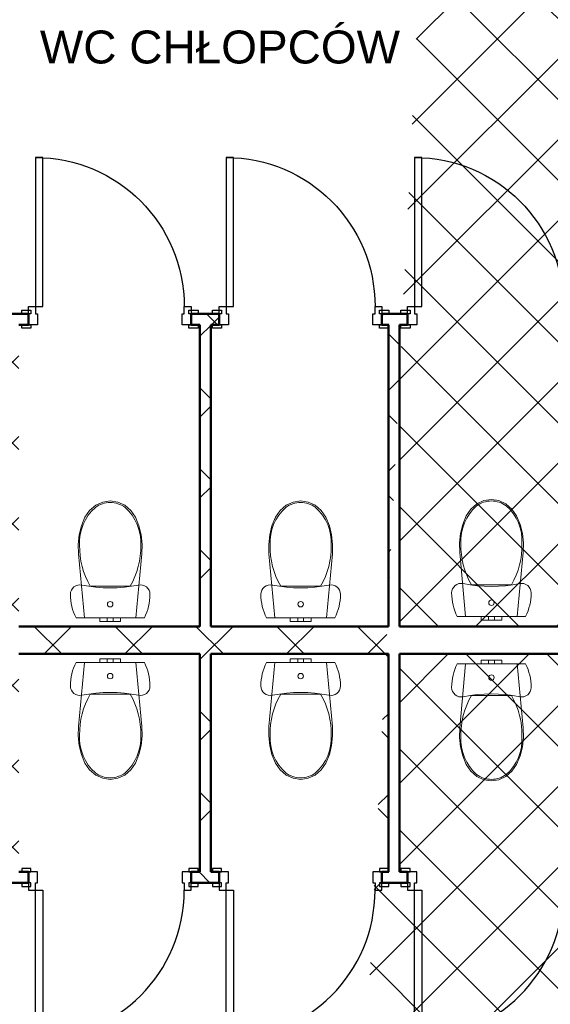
# Model space of a CAD drawing. Header units: millimetres. Extents: x -29624 to 9939, y -6894 to 6495.
# Tile 19 of 243: x -27016 to -26726, y 3074 to 3612. Entities that reach past the tile are written whole.
import ezdxf

# ---------------------------------------------------------------- set-up
doc = ezdxf.new("R2010")
doc.units = ezdxf.units.MM
doc.header["$MEASUREMENT"] = 0
for name, color, linetype, lineweight in [('A_opisy', 81, 'Continuous', 13), ('A_sanitarka', 140, 'Continuous', 13), ('A_ściany istniejące hatch', 82, 'Continuous', 9)]:
    doc.layers.add(name, color=color, linetype=linetype, lineweight=lineweight)
doc.layers.add('Drzwi Archicad', color=7, linetype='Continuous')
doc.layers.add('Konstrukcja - Ściany zew', color=7, linetype='Continuous')
doc.styles.get("Standard").update_dxf_attribs({"font": 'arial.ttf'})

# ---------------------------------------------------------------- blocks, each defined once
blk = doc.blocks.new('Ściana_24_1', base_point=(-11072.26123587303, -547.6024557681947))
at = {"layer": 'Konstrukcja - Ściany zew', "color": 7, "linetype": 'Continuous', "lineweight": 50, "flags": 128}
for points in [[(-17002.26123587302, -397.6024557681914), (-17472.26123587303, -397.6024557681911)], [(-15952.26123587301, -397.6024557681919), (-16942.26123587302, -397.6024557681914)], [(-14922.26123587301, -397.6024557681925), (-15892.26123587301, -397.602455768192)], [(-13892.26123587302, -397.6024557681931), (-14862.26123587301, -397.6024557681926)], [(-13082.26123587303, -397.6024557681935), (-13832.26123587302, -397.6024557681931)], [(-11552.26123587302, -397.6024557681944), (-13022.26123587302, -397.6024557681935)], [(-17472.26123587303, -547.6024557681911), (-17002.26123587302, -547.6024557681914)], [(-16942.26123587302, -547.6024557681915), (-15952.26123587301, -547.602455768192)], [(-15892.26123587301, -547.602455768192), (-14922.26123587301, -547.6024557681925)], [(-14862.26123587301, -547.6024557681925), (-13892.26123587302, -547.6024557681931)], [(-13832.26123587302, -547.6024557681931), (-13082.26123587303, -547.6024557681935)], [(-13022.26123587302, -547.6024557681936), (-11552.26123587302, -547.6024557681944)]]:
    blk.add_lwpolyline(points, dxfattribs=at)
blk = doc.blocks.new('Ściana_120_1', base_point=(-15952.26123587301, 1252.197544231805))
at = {"layer": 'Konstrukcja - Ściany zew', "color": 7, "linetype": 'Continuous', "lineweight": 50, "flags": 128}
for points in [[(-15952.26123587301, 1252.197544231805), (-15952.26123587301, -397.6024557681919)], [(-15892.26123587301, -397.6024557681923), (-15892.26123587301, 1252.197544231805)]]:
    blk.add_lwpolyline(points, dxfattribs=at)
blk = doc.blocks.new('Ściana_123_1', base_point=(-14922.26123587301, 1252.197544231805))
at = {"layer": 'Konstrukcja - Ściany zew', "color": 7, "linetype": 'Continuous', "lineweight": 50, "flags": 128}
for points in [[(-14922.26123587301, 1252.197544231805), (-14922.26123587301, -397.6024557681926)], [(-14862.26123587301, -397.6024557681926), (-14862.26123587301, 1252.197544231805)]]:
    blk.add_lwpolyline(points, dxfattribs=at)
blk = doc.blocks.new('Drzwi metalowe 27_23')
at = {"layer": 'Drzwi Archicad', "color": 7, "linetype": 'Continuous', "lineweight": 25}
for p, q in [((366.9999999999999, 0), (366.9999999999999, 814)), ((366.9999999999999, 814), (406.9999999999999, 814)), ((406.9999999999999, 814), (406.9999999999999, 0)), ((-407, 0), (-445, 0)), ((-445, 0), (-445, -100)), ((-407, -40), (-407, 0)), ((406.9999999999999, 0), (366.9999999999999, 0)), ((445, 0), (407, 0)), ((407, 0), (407, -40)), ((445, -100), (445, 0)), ((-432, -21), (-482, -21)), ((-482, -21), (-482, -40.00000000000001)), ((-482, -40.00000000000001), (-432, -40.00000000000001)), ((-432, -40.00000000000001), (-432, -21)), ((-395, -40), (-407, -40)), ((-395, -100), (-395, -40)), ((407, -40), (395, -40)), ((395, -40), (395, -100)), ((482, -21), (432, -21)), ((432, -21), (432, -40.00000000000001)), ((432, -40.00000000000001), (482, -40.00000000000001)), ((482, -40.00000000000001), (482, -21)), ((-432, -100), (-482, -100)), ((-482, -100), (-482, -119)), ((-445, -100), (-395, -100)), ((-432, -119), (-432, -100)), ((395, -100), (445, -100)), ((482, -100), (432, -100)), ((432, -100), (432, -119)), ((482, -119), (482, -100)), ((-482, -119), (-432, -119)), ((432, -119), (482, -119))]:
    blk.add_line(p, q, dxfattribs=at)
at = {"layer": 'Drzwi Archicad', "color": 7, "linetype": 'Continuous', "lineweight": 50}
for p, q in [((-445, -40.00000000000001), (-482, -40.00000000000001)), ((-445, -40.00000000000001), (-482, -40.00000000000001)), ((-445, -100), (-445, -40.00000000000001)), ((-445, -100), (-445, -40.00000000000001)), ((445, -100), (445, -40.00000000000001)), ((445, -100), (445, -40.00000000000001)), ((445, -40.00000000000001), (482, -40.00000000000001)), ((445, -40.00000000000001), (482, -40.00000000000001)), ((-445, -100), (-482, -100)), ((-445, -100), (-482, -100)), ((445, -100), (482, -100)), ((445, -100), (482, -100))]:
    blk.add_line(p, q, dxfattribs=at)
at = {"layer": 'Drzwi Archicad', "color": 7, "linetype": 'Continuous', "lineweight": 25}
blk.add_arc((406.9999999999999, 0), 814, 90, 180, dxfattribs=at)
blk = doc.blocks.new('Ściana_124_1', base_point=(-17002.26123587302, 1252.197544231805))
at = {"layer": 'Konstrukcja - Ściany zew', "color": 7, "linetype": 'Continuous', "lineweight": 50}
for p, q in [((-16890.15402880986, 1312.197544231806), (-16927.15402880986, 1312.197544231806)), ((-16890.15402880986, 1252.197544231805), (-16890.15402880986, 1312.197544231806)), ((-16000.15402880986, 1312.197544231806), (-15963.15402880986, 1312.197544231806)), ((-16000.15402880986, 1252.197544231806), (-16000.15402880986, 1312.197544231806)), ((-15847.14264223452, 1312.197544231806), (-15884.14264223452, 1312.197544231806)), ((-15847.14264223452, 1252.197544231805), (-15847.14264223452, 1312.197544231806)), ((-14957.14264223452, 1312.197544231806), (-14920.14264223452, 1312.197544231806)), ((-14957.14264223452, 1252.197544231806), (-14957.14264223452, 1312.197544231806)), ((-14816.80915690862, 1312.197544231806), (-14853.80915690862, 1312.197544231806)), ((-14816.80915690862, 1252.197544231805), (-14816.80915690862, 1312.197544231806)), ((-13926.80915690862, 1312.197544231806), (-13889.80915690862, 1312.197544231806)), ((-13926.80915690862, 1252.197544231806), (-13926.80915690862, 1312.197544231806)), ((-16890.15402880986, 1252.197544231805), (-16927.15402880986, 1252.197544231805)), ((-16000.15402880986, 1252.197544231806), (-15963.15402880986, 1252.197544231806)), ((-15847.14264223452, 1252.197544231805), (-15884.14264223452, 1252.197544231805)), ((-14957.14264223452, 1252.197544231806), (-14920.14264223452, 1252.197544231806)), ((-14816.80915690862, 1252.197544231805), (-14853.80915690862, 1252.197544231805)), ((-13926.80915690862, 1252.197544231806), (-13889.80915690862, 1252.197544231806))]:
    blk.add_line(p, q, dxfattribs=at)
at = {"layer": 'Konstrukcja - Ściany zew', "color": 7, "linetype": 'Continuous', "lineweight": 50, "flags": 128}
for points in [[(-17002.26123587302, 1312.197544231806), (-17002.26123587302, 1252.197544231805)], [(-16890.15404233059, 1312.197544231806), (-17002.26123587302, 1312.197544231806)], [(-15847.14264904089, 1312.197544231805), (-16000.15404844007, 1312.197544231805)], [(-14816.80916967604, 1312.197544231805), (-14957.14265515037, 1312.197544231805)], [(-13892.26123587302, 1312.197544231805), (-13926.80917578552, 1312.197544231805)], [(-16942.26123587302, 1252.197544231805), (-16890.15402415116, 1252.197544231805)], [(-16000.15401819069, 1252.197544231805), (-15952.26123587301, 1252.197544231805)], [(-15892.26123587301, 1252.197544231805), (-15847.14263071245, 1252.197544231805)], [(-14957.14262475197, 1252.197544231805), (-14922.26123587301, 1252.197544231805)], [(-14862.26123587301, 1252.197544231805), (-14816.80916550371, 1252.197544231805)], [(-13926.80915954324, 1252.197544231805), (-13892.26123587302, 1252.197544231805)]]:
    blk.add_lwpolyline(points, dxfattribs=at)
at = {"layer": 'Drzwi Archicad', "color": 21, "linetype": 'Continuous', "lineweight": 13, "true_color": 0xff9955, "xscale": -1, "zscale": 1000}
for p in [(-16445.15402880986, 1352.197544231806), (-15402.14264223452, 1352.197544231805), (-14371.80915690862, 1352.197544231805)]:
    blk.add_blockref('Drzwi metalowe 27_23', p, dxfattribs=at)
blk = doc.blocks.new('Ściana_127_1', base_point=(-15952.26123587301, -1740.000000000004))
at = {"layer": 'Konstrukcja - Ściany zew', "color": 7, "linetype": 'Continuous', "lineweight": 50, "flags": 128}
for points in [[(-15952.26123587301, -297.6024557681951), (-15952.26123587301, -397.6024557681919)], [(-15892.26123587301, -397.6024557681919), (-15892.26123587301, -297.6024557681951)], [(-15952.26123587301, -547.6024557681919), (-15952.26123587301, -1740.000000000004)], [(-15892.26123587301, -1740.000000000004), (-15892.26123587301, -547.602455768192)]]:
    blk.add_lwpolyline(points, dxfattribs=at)
blk = doc.blocks.new('Ściana_130_1', base_point=(-14922.26123587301, -1740.000000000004))
at = {"layer": 'Konstrukcja - Ściany zew', "color": 7, "linetype": 'Continuous', "lineweight": 50, "flags": 128}
for points in [[(-14922.26123587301, -297.6024557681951), (-14922.26123587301, -397.6024557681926)], [(-14862.26123587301, -397.6024557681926), (-14862.26123587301, -297.6024557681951)], [(-14922.26123587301, -547.6024557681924), (-14922.26123587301, -1740.000000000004)], [(-14862.26123587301, -1740.000000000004), (-14862.26123587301, -547.6024557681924)]]:
    blk.add_lwpolyline(points, dxfattribs=at)
blk = doc.blocks.new('Ściana_131_1', base_point=(-17002.26123587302, -1740.000000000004))
at = {"layer": 'Konstrukcja - Ściany zew', "color": 7, "linetype": 'Continuous', "lineweight": 50}
for p, q in [((-16890.15402880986, -1740.000000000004), (-16927.15402880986, -1740.000000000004)), ((-16890.15402880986, -1740.000000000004), (-16890.15402880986, -1800.000000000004)), ((-16000.15402880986, -1740.000000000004), (-15963.15402880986, -1740.000000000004)), ((-16000.15402880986, -1740.000000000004), (-16000.15402880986, -1800.000000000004)), ((-15847.14264223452, -1740.000000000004), (-15884.14264223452, -1740.000000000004)), ((-15847.14264223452, -1740.000000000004), (-15847.14264223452, -1800.000000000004)), ((-14957.14264223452, -1740.000000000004), (-14920.14264223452, -1740.000000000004)), ((-14957.14264223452, -1740.000000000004), (-14957.14264223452, -1800.000000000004)), ((-14816.80915690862, -1740.000000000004), (-14853.80915690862, -1740.000000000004)), ((-14816.80915690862, -1740.000000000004), (-14816.80915690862, -1800.000000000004)), ((-13926.80915690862, -1740.000000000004), (-13889.80915690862, -1740.000000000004)), ((-13926.80915690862, -1740.000000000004), (-13926.80915690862, -1800.000000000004)), ((-16890.15402880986, -1800.000000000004), (-16927.15402880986, -1800.000000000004)), ((-16000.15402880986, -1800.000000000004), (-15963.15402880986, -1800.000000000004)), ((-15847.14264223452, -1800.000000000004), (-15884.14264223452, -1800.000000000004)), ((-14957.14264223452, -1800.000000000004), (-14920.14264223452, -1800.000000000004)), ((-14816.80915690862, -1800.000000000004), (-14853.80915690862, -1800.000000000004)), ((-13926.80915690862, -1800.000000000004), (-13889.80915690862, -1800.000000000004))]:
    blk.add_line(p, q, dxfattribs=at)
at = {"layer": 'Konstrukcja - Ściany zew', "color": 7, "linetype": 'Continuous', "lineweight": 50, "flags": 128}
for points in [[(-17002.26123587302, -1800.000000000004), (-17002.26123587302, -1740.000000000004)], [(-16890.15402415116, -1740.000000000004), (-16942.26123587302, -1740.000000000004)], [(-15952.26123587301, -1740.000000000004), (-16000.15401819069, -1740.000000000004)], [(-15847.14263071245, -1740.000000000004), (-15892.26123587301, -1740.000000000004)], [(-14922.26123587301, -1740.000000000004), (-14957.14262475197, -1740.000000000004)], [(-14816.80916550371, -1740.000000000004), (-14862.26123587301, -1740.000000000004)], [(-13892.26123587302, -1740.000000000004), (-13926.80915954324, -1740.000000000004)], [(-17002.26123587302, -1800.000000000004), (-16890.15404233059, -1800.000000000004)], [(-16000.15404844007, -1800.000000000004), (-15847.14264904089, -1800.000000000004)], [(-14957.14265515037, -1800.000000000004), (-14816.80916967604, -1800.000000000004)], [(-13926.80917578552, -1800.000000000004), (-13892.26123587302, -1800.000000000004)]]:
    blk.add_lwpolyline(points, dxfattribs=at)
at = {"layer": 'Drzwi Archicad', "color": 21, "linetype": 'Continuous', "lineweight": 13, "true_color": 0xff9955, "zscale": 1000, "rotation": 180}
for p in [(-16445.15402880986, -1840.000000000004), (-15402.14264223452, -1840.000000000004), (-14371.80915690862, -1840.000000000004)]:
    blk.add_blockref('Drzwi metalowe 27_23', p, dxfattribs=at)
blk = doc.blocks.new('WC 27')
for p, q in [((-57.00000000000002, 19.99999999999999), (-40.30508652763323, 19.99999999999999)), ((-57.00000000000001, -1.396097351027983e-14), (-57.00000000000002, 19.99999999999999)), ((-40.30508652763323, 19.99999999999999), (-16, 19.99999999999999)), ((-16.00000000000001, 20), (-11.31370849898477, 20)), ((-16, -3.918869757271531e-15), (-16.00000000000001, 20)), ((-11.31370849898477, 20), (-5.204170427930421e-15, 20)), ((-5.204170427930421e-15, 20), (11.31370849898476, 20)), ((0, -9.797174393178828e-16), (11.31370849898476, 2.078294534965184e-15)), ((11.31370849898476, 20), (16, 20)), ((11.31370849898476, 2.078294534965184e-15), (16, 3.918869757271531e-15)), ((16, 3.918869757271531e-15), (16, 20)), ((16, 20), (40.30508652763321, 20.00000000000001)), ((16, 8.344386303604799e-16), (40.30508652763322, 7.403924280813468e-15)), ((40.30508652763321, 20.00000000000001), (57.00000000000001, 20.00000000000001)), ((40.30508652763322, 7.403924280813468e-15), (57.00000000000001, 1.396097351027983e-14)), ((57.00000000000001, 1.396097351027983e-14), (57.00000000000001, 20.00000000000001)), ((-57.00000000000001, -1.396097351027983e-14), (-40.30508652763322, -1.233987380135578e-14)), ((-40.30508652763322, -1.233987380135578e-14), (-16, -7.003300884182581e-15)), ((-16, -3.918869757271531e-15), (-11.31370849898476, -3.463824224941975e-15)), ((-11.31370849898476, -3.463824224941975e-15), (0, -9.797174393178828e-16)), ((0, -173.043128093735), (-108.9414490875, -173.043128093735)), ((108.94192722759, -173.0439845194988), (0, -173.043128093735))]:
    blk.add_line(p, q)
at = {"flags": 128}
for points in [[(-186.7682631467, 0), (-193.8693581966, -15.0746413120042), (-200.0738475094, -30.5397014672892), (-205.3603698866, -46.34193640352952), (-209.7107245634, -62.42694121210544), (-213.1099338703, -78.73933744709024), (-215.5462948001, -95.22296378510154), (-217.0114192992, -111.8210693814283), (-217.5002631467, -128.4765092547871), (-216.2173727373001, -140.0108815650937), (-212.4322594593, -150.9820926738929), (-206.3296959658, -160.8545761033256), (-198.2075826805, -169.1464004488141), (-188.4624056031, -175.4527951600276), (-177.5698815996, -179.4659096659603), (-166.0617359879, -180.989841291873), (-154.4997460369, -179.9501983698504), (-116.2154201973, -173.1684674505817), (-77.63938685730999, -168.3121815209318), (-38.86847430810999, -165.3935301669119), (0, -164.4198393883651), (38.86847430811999, -165.3935301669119), (77.63938685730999, -168.3121815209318), (116.2154201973, -173.1684674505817), (154.4997460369, -179.9501983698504), (166.0617359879, -180.989841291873), (177.5698815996, -179.4659096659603), (188.4624056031, -175.4527951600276), (198.2075826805, -169.1464004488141), (206.3296959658, -160.8545761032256), (212.4322594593, -150.9820926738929), (216.2173727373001, -140.0108815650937), (217.5002631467, -128.4765092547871), (217.0114192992, -111.8210693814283), (215.5462948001, -95.22296378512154), (213.1099338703, -78.73933744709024), (209.7107245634, -62.42694121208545), (205.3603698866, -46.34193640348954), (200.0738475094, -30.53970146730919), (193.8693581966, -15.0746413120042), (186.7682631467, 0)], [(-169.4236422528, -453.4253930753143), (-157.0185212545, -503.1720699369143), (-137.9976229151, -550.1101050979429), (-112.3998459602, -587.3056767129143), (-79.35704269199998, -615.8237892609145), (-41.04853310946, -633.7835462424), (0, -640.0005631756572), (41.04853310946, -633.7835462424), (79.35704269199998, -615.8237892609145), (112.3998459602, -587.3056767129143), (137.9976229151, -550.1101050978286), (157.0185212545, -503.1720699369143), (169.4236422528, -453.4253930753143), (174.911377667, -402.0795756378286), (173.3483030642, -350.3829989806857), (140.9747959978, 0), (-140.9747959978, 0), (-173.3483030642, -350.3829989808), (-174.911377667, -402.0795756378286)]]:
    blk.add_lwpolyline(points, close=True, dxfattribs=at)
blk.add_ellipse((0, -74.97928748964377), major_axis=(15.00000000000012, 0), ratio=0.9997238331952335)
for centre, major_axis, ratio, start_param, end_param in [((258.0954531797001, -387.9368792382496), (2.605531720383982e-14, 425.5156216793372), 0.999376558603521, 1.04139159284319, 1.594412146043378), ((-258.0954531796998, -387.9368792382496), (2.605531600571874e-14, 425.515602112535), 0.999376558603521, 4.688770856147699, 5.241791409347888), ((89.46048916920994, -412.3034721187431), (1.574013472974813e-14, 257.0559077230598), 0.999376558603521, 1.515065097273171, 2.415653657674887), ((-89.46048916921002, -412.3034721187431), (1.574012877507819e-14, 257.0558104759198), 0.999376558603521, 3.867527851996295, 4.76811641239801), ((0.8128152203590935, -492.7552085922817), (8.48730025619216e-15, 138.6081319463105), 0.9993765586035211, 2.509088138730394, 3.135731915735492), ((-0.8118348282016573, -492.7582364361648), (8.487114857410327e-15, 138.6051041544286), 0.9993765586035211, 3.147453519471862, 3.774097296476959)]:
    blk.add_ellipse(centre, major_axis=major_axis, ratio=ratio, start_param=start_param, end_param=end_param)

msp = doc.modelspace()

# ---------------------------------------------------------------- hatches: boundary and pattern name
at = {"layer": 'A_ściany istniejące hatch'}
h = msp.add_hatch(dxfattribs=at)
h.set_pattern_fill('NET', color=256, scale=250, angle=45)
h.set_pattern_definition([(45, (7385.571392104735, 0), (-22.09708691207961, 22.09708691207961), []), (135, (7385.571392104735, 0), (-22.09708691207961, -22.09708691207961), [])])
h.paths.add_polyline_path([(-24601.05965633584, 5156.323444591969), (-24559.05965633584, 5156.323441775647), (-24559.05965633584, 4894.323442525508), (-24349.05965633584, 4894.323442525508), (-24349.05965633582, 4852.323442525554), (-24601.05965633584, 4852.323442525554)], flags=16)
h.paths.add_polyline_path([(-24007.05800551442, 4880.323442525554), (-24007.05800551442, 4820.323442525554), (-24127.05965633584, 4820.323442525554), (-24127.05965633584, 4660.323442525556), (-24187.05965633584, 4660.323442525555), (-24187.05965633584, 4852.323442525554), (-24229.05965633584, 4852.323442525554), (-24229.05965633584, 4894.323442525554), (-24225.05965633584, 4894.323442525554), (-24225.05965633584, 5553.323442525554), (-24559.05965633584, 5553.323442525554), (-24559.05965633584, 5507.323442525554), (-24601.05965633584, 5507.323442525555), (-24601.05965633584, 5597.323442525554), (-24143.05965633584, 5597.323442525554), (-24143.05965931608, 5553.323442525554), (-24181.05965633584, 5553.323442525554), (-24181.05965633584, 4880.323442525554)], flags=17)
h.paths.add_polyline_path([(-23403.05965633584, 4880.323442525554), (-23261.05965633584, 4880.323442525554), (-23261.05965633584, 4942.323442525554), (-23217.05965633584, 4942.323442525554), (-23217.05965633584, 4657.323445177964), (-23277.05965633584, 4657.323445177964), (-23277.05965633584, 4820.323442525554), (-23403.05965633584, 4820.323442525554)], flags=17)
h.paths.add_polyline_path([(-23360.05965633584, 4000.323442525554), (-23277.05965633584, 4000.323442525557), (-23277.05965633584, 4115.323445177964), (-23217.05965633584, 4115.323445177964), (-23217.05965633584, 3942.323442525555), (-23277.05965633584, 3942.323442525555), (-23277.05965633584, 3975.323442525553), (-23360.05965633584, 3975.323442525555)], flags=17)
h.paths.add_polyline_path([(-23717.05965633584, 4570.323442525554), (-23687.05965633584, 4570.323442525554), (-23687.05965633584, 4540.323442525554), (-23717.05965633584, 4540.323442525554)], flags=17)
h.paths.add_polyline_path([(-23717.05965633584, 4276.323442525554), (-23687.05965633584, 4276.323442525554), (-23687.05965633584, 4306.323442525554), (-23717.05965633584, 4306.323442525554)], flags=17)
h.paths.add_polyline_path([(-24205.05965633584, 2730.323442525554), (-24145.05965633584, 2730.323442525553), (-24145.05965633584, 2570.323442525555), (-23907.05965633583, 2570.323442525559), (-23907.05965633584, 2750.323442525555), (-23847.05965633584, 2750.323442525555), (-23847.05965633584, 2570.323442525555), (-23277.05965633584, 2570.323442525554), (-23277.05965633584, 2720.323442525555), (-23217.05965633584, 2720.323442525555), (-23217.05965633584, 2510.323442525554), (-24205.05965633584, 2510.323442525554)])
h.paths.add_polyline_path([(-26687.05965227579, 5880.323442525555), (-26474.05965633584, 5880.32344487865), (-26474.05966137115, 5974.357659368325), (-26449.05965901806, 5974.35765319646), (-26449.05965901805, 5855.323442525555), (-26687.05965227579, 5855.323442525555)], flags=17)
h.paths.add_polyline_path([(-26054.05965633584, 5854.668952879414), (-26019.05965633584, 5854.668952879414), (-26019.05965633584, 5974.35765319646), (-26054.05965633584, 5974.35765319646)], flags=17)
h.paths.add_polyline_path([(-25764.05965630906, 4030.323442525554), (-25694.05966801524, 4030.323442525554), (-25694.05966801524, 3970.323442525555), (-25764.05965630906, 3970.323442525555)], flags=17)
h.paths.add_polyline_path([(-25354.05965630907, 4030.323442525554), (-25284.05965630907, 4030.323442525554), (-25284.05965630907, 3970.323442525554), (-25354.05965630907, 3970.323442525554)], flags=17)
h.paths.add_polyline_path([(-24913.05965630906, 4030.323442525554), (-24845.05966801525, 4030.323442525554), (-24845.05966801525, 3970.323442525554), (-24913.05965630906, 3970.323442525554)], flags=17)
h.paths.add_polyline_path([(-24710.05965630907, 4030.323442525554), (-24629.05966801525, 4030.323442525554), (-24629.05966801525, 3970.323442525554), (-24710.05965630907, 3970.323442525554)], flags=17)
h.paths.add_polyline_path([(-24127.05965633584, 4530.323438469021), (-24187.05965633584, 4530.323438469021), (-24187.05965633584, 4454.323442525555), (-24127.05965633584, 4454.323442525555)], flags=17)
h.paths.add_polyline_path([(-24559.05965633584, 5377.323440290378), (-24601.05965633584, 5377.323440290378), (-24601.05965633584, 5286.323444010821), (-24559.05965633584, 5286.323444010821)], flags=16)
h.paths.add_polyline_path([(-24013.05965633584, 5597.323442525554), (-23879.05965633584, 5597.323442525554), (-23879.05965633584, 5553.323442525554), (-24013.05965633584, 5553.323442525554)], flags=17)
h.paths.add_polyline_path([(-23261.05965633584, 5277.323444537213), (-23217.05965633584, 5277.323444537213), (-23217.05965633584, 5352.323442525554), (-23261.05965633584, 5352.323442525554)], flags=17)
h.paths.add_polyline_path([(-23261.05965633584, 5072.323442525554), (-23217.05965633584, 5072.323442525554), (-23217.05965633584, 5147.323442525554), (-23261.05965633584, 5147.323442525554)], flags=17)
h.paths.add_polyline_path([(-23277.05965633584, 4451.32344741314), (-23217.05965633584, 4451.32344741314), (-23217.05965633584, 4527.323445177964), (-23277.05965633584, 4527.323445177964)], flags=17)
h.paths.add_polyline_path([(-23277.05965633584, 4245.32344741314), (-23217.05965633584, 4245.32344741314), (-23217.05965633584, 4321.323445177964), (-23277.05965633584, 4321.323445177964)], flags=17)
h.paths.add_polyline_path([(-23277.05965633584, 3737.323444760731), (-23217.05965633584, 3737.323444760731), (-23217.05965633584, 3812.323442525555), (-23277.05965633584, 3812.323442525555)], flags=17)
h.paths.add_polyline_path([(-23277.05965633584, 3532.323444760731), (-23217.05965633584, 3532.323444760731), (-23217.05965633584, 3607.323442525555), (-23277.05965633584, 3607.323442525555)], flags=17)
h.paths.add_polyline_path([(-23277.05965633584, 3060.32344476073), (-23217.05965633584, 3060.32344476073), (-23217.05965633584, 3130.323442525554), (-23277.05965633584, 3130.323442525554)], flags=17)
h.paths.add_polyline_path([(-23217.05965633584, 2855.323442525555), (-23277.05965633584, 2855.323442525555), (-23277.05965633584, 2925.323442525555), (-23217.05965633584, 2925.323442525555)], flags=17)
h.paths.add_polyline_path([(-24502.05965659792, 2970.323442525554), (-24432.05965633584, 2970.323442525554), (-24432.05965633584, 2910.323442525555), (-24502.05965659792, 2910.323442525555)], flags=17)
h.paths.add_polyline_path([(-24707.05965633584, 2910.323442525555), (-24637.05965633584, 2910.323442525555), (-24637.05965633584, 2970.323442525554), (-24707.05965633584, 2970.323442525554)], flags=17)
h.paths.add_polyline_path([(-24912.05965659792, 2970.323442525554), (-24842.05965633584, 2970.323442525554), (-24842.05965633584, 2910.323442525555), (-24912.05965659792, 2910.323442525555)], flags=17)
h.paths.add_polyline_path([(-25169.05965633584, 2910.323442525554), (-25047.05966804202, 2910.323442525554), (-25047.05966804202, 2970.323442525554), (-25169.05965633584, 2970.323442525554)], flags=17)
h.paths.add_polyline_path([(-25374.05965659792, 2970.323442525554), (-25304.05965633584, 2970.323442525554), (-25304.05965633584, 2910.323442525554), (-25374.05965659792, 2910.323442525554)], flags=17)
h.paths.add_polyline_path([(-25579.05965633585, 2910.323442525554), (-25509.05965633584, 2910.323442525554), (-25509.05965633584, 2970.323442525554), (-25579.05965633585, 2970.323442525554)], flags=17)
h.paths.add_polyline_path([(-25784.05965659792, 2970.323442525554), (-25714.05965633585, 2970.323442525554), (-25714.05965633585, 2910.323442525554), (-25784.05965659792, 2910.323442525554)], flags=17)
h.paths.add_polyline_path([(-23895.05965633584, 2970.323442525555), (-23981.55965633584, 2970.323442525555), (-23981.54424533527, 2910.323442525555), (-23907.05965633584, 2910.323442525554), (-23907.05965633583, 2860.323442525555), (-23847.05965633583, 2860.323442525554), (-23847.05965633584, 3103.823442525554), (-23895.05965633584, 3103.823442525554)], flags=17)
h.paths.add_polyline_path([(-24091.55965633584, 2970.323442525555), (-24091.54424533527, 2910.323442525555), (-24145.05965633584, 2910.323442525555), (-24145.05965633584, 2870.323442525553), (-24205.05965633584, 2870.323442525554), (-24205.05965633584, 2910.323442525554), (-24297.05965633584, 2910.323442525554), (-24297.05965633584, 2970.323442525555)], flags=17)
h.paths.add_polyline_path([(-26079.05965633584, 2864.323442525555), (-26019.05965633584, 2864.323442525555), (-26019.05965633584, 2910.323442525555), (-25919.05965633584, 2910.323442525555), (-25919.05966804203, 2970.323442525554), (-26079.05965633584, 2970.323442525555)], flags=17)
h.paths.add_polyline_path([(-24289.05965630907, 4030.323442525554), (-24187.05965633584, 4030.323442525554), (-24187.05965633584, 4324.323442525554), (-24127.05965633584, 4324.32343846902), (-24127.05965633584, 4000.323442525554), (-24110.05965633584, 4000.323442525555), (-24110.05965633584, 3975.323442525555), (-24127.05965633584, 3975.323442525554), (-24127.05965633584, 3620.323442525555), (-24100.05965633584, 3620.323442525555), (-24100.05965633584, 3540.323442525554), (-24127.05965633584, 3540.323442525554), (-24127.05965633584, 3320.323442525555), (-24302.55965633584, 3320.323442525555), (-24302.55965633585, 3368.323442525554), (-24167.05965633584, 3368.323442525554), (-24167.05965633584, 3970.323442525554), (-24289.05965657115, 3970.323442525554)], flags=17)
h.paths.add_polyline_path([(-24494.05965630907, 4030.323442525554), (-24424.05965630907, 4030.323442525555), (-24424.05965630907, 3970.323442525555), (-24457.05965633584, 3970.323442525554), (-24457.05965633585, 3804.323442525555), (-24489.05965633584, 3804.323445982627), (-24489.05965633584, 3970.323442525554), (-24494.05965630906, 3970.323442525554)], flags=17)
h.paths.add_polyline_path([(-24736.05965633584, 3368.323442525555), (-24489.05965633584, 3368.323442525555), (-24489.05965633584, 3518.323447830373), (-24457.05965633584, 3518.3234443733), (-24457.05965633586, 3368.323442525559), (-24412.55965633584, 3368.323442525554), (-24412.55965633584, 3320.323442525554), (-24736.05965633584, 3320.323442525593)], flags=17)
h.paths.add_polyline_path([(-25725.05965633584, 3368.323442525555), (-25725.05965633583, 3320.323442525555), (-25485.05965633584, 3320.323442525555), (-25485.05965633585, 3368.323442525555), (-25489.05965630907, 3368.323442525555), (-25489.05965630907, 3460.323442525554), (-25517.05965630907, 3460.323442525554), (-25517.05965630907, 3368.323442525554)], flags=17)
h.paths.add_polyline_path([(-26079.05965633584, 4061.323442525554), (-26019.05965633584, 4061.323442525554), (-26019.05965633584, 4030.323442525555), (-25899.05965630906, 4030.323442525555), (-25899.05966801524, 3970.323442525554), (-26039.05965633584, 3970.323442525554), (-26039.05965633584, 3368.323442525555), (-25835.05965633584, 3368.323442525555), (-25835.05965633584, 3320.323442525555), (-26079.05965633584, 3320.323442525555)], flags=17)
h.paths.add_polyline_path([(-26019.05965633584, 4357.738516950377), (-26079.05965633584, 4357.738516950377), (-26079.05965633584, 4201.323453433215), (-26019.05965633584, 4201.323453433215)], flags=17)
h.paths.add_polyline_path([(-26019.05965633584, 4572.297004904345), (-26079.05965633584, 4572.297004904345), (-26079.05965633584, 4492.738518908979), (-26019.05965633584, 4492.738518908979)], flags=17)
h.paths.add_polyline_path([(-26019.05965633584, 4787.323442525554), (-26079.05965633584, 4787.323442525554), (-26079.05965633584, 4707.297013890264), (-26019.05965633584, 4707.297013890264)], flags=17)
h.paths.add_polyline_path([(-26019.05965633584, 5107.323442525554), (-26079.05965633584, 5107.323442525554), (-26079.05965633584, 4922.323442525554), (-26019.05965633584, 4922.323442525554)], flags=17)
h.paths.add_polyline_path([(-26019.05965633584, 5312.323442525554), (-26079.05965633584, 5312.323442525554), (-26079.05965633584, 5242.323455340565), (-26019.05965633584, 5242.323455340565)], flags=17)
h.paths.add_polyline_path([(-26019.05965633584, 5527.323442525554), (-26079.05965633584, 5527.323442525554), (-26079.05965633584, 5447.323442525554), (-26019.05965633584, 5447.323442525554)], flags=17)
h.paths.add_polyline_path([(-27069.05965633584, 5252.439788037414), (-27129.05965633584, 5252.439788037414), (-27129.05965633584, 5322.419772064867), (-27069.05965633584, 5322.419772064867), (-27069.05965633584, 5324.323442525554), (-26609.05965633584, 5324.323442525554), (-26609.05965633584, 5314.323442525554), (-26640.15965633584, 5314.323442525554), (-26640.15965633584, 5238.323442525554), (-26655.15965633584, 5238.323442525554), (-26655.15965633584, 5314.323442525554), (-26911.05965633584, 5314.323442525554), (-26911.05965633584, 5299.320287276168), (-26918.05965633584, 5299.320287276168), (-26918.05965633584, 5314.323442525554), (-27069.05965633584, 5314.323442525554)])
h.paths.add_polyline_path([(-27069.05965633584, 5197.323442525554), (-27069.05965633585, 5204.323442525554), (-26918.05965633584, 5204.323442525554), (-26918.05965633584, 5209.320288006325), (-26911.05965633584, 5209.320288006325), (-26911.05965633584, 5186.842374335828), (-26918.05965633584, 5186.842373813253), (-26918.05965633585, 5197.323442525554)], flags=17)
h.paths.add_polyline_path([(-27129.05965633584, 5117.439788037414), (-27069.05965633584, 5117.439788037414), (-27069.05965633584, 5087.323442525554), (-26918.05965633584, 5087.323442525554), (-26918.05965633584, 5096.842374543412), (-26911.05965633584, 5096.842374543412), (-26911.05965633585, 5087.323442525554), (-26655.15965633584, 5087.323442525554), (-26655.15965633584, 5143.323442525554), (-26640.15965633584, 5143.323442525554), (-26640.15965633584, 5087.323442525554), (-26612.05965609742, 5087.323442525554), (-26612.05965633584, 5072.323442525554), (-27069.05965633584, 5072.323442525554), (-27069.05965633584, 5046.959804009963), (-27129.05965633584, 5046.959804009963)])
h.paths.add_polyline_path([(-27129.05965633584, 4916.959804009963), (-27069.05965633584, 4916.959804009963), (-27069.05965633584, 4872.323442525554), (-26477.05965633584, 4872.323442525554), (-26477.05965633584, 4889.588796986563), (-26429.05965633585, 4889.588796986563), (-26429.05965633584, 4560.322612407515), (-26477.05965633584, 4560.322612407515), (-26477.05965633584, 4832.323442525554), (-27069.05965633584, 4832.323442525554), (-27069.05965633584, 4754.452296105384), (-27129.05965633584, 4754.452296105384)])
h.paths.add_polyline_path([(-27129.05965633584, 4414.472312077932), (-27069.05965633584, 4414.472312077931), (-27069.05965633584, 4392.323442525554), (-26477.05965633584, 4392.323442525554), (-26477.05965633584, 4450.322612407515), (-26429.05965633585, 4450.322612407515), (-26429.05965633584, 4053.322612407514), (-26477.05965633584, 4053.322612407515), (-26477.05965633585, 4367.323442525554), (-27069.05965633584, 4367.323442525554), (-27069.05965633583, 4344.256026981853), (-27129.05965633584, 4344.256026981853)])
h.paths.add_polyline_path([(-27129.05965633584, 4000.125357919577), (-27069.05965633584, 4000.125357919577), (-27069.05965633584, 3930.323442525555), (-26477.05965633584, 3930.323442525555), (-26477.05965633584, 3943.322612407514), (-26429.05965633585, 3943.322612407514), (-26429.05965633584, 3884.684373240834), (-26477.05965633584, 3884.684373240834), (-26477.05965633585, 3887.323442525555), (-27069.05965633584, 3887.323442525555), (-27069.05965633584, 3835.125357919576), (-27129.05965633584, 3835.125357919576)])
h.paths.add_polyline_path([(-27129.05965633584, 3700.125357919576), (-27069.05965633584, 3700.125357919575), (-27069.05965633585, 3645.543180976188), (-27010.05965633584, 3645.543180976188), (-27010.05965633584, 3787.240861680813), (-27000.69587569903, 3787.240861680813), (-27000.69587692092, 3781.240861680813), (-27004.05965633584, 3781.240861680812), (-27004.05965633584, 3645.543180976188), (-26907.05965633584, 3645.543180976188), (-26907.05965633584, 3781.240861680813), (-26911.69587692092, 3781.240861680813), (-26911.69587692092, 3787.240861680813), (-26896.5144484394, 3787.240861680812), (-26896.5144484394, 3781.240861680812), (-26901.05965633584, 3781.240861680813), (-26901.05965633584, 3645.543180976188), (-26804.05965633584, 3645.543180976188), (-26804.05965633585, 3781.240861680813), (-26807.5144484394, 3781.240861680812), (-26807.51444953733, 3787.240861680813), (-26798.05965633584, 3787.240861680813), (-26798.05965633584, 3752.240861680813), (-26793.88796868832, 3752.240861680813), (-26793.88796868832, 3746.240861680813), (-26798.05965633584, 3746.240861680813), (-26798.05965633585, 3645.543180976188), (-26630.05965633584, 3645.543180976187), (-26630.05965633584, 3746.240861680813), (-26704.88796654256, 3746.240861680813), (-26704.88796753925, 3752.240861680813), (-26624.05965633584, 3752.240861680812), (-26624.05965633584, 3645.543180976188), (-26477.05965633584, 3645.543180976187), (-26477.05965633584, 3774.684373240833), (-26429.05965633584, 3774.684373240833), (-26429.05965633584, 3627.829504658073), (-26477.05965633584, 3627.829504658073), (-26477.05965633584, 3630.543180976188), (-26624.05965633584, 3630.543180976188), (-26624.05965633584, 3588.24317934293), (-26630.05965633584, 3588.243180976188), (-26630.05965633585, 3630.543180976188), (-27069.05965633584, 3630.543180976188), (-27129.05965633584, 3630.543180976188)])
h.paths.add_polyline_path([(-27129.05965633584, 4549.472312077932), (-27069.05965633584, 4549.472312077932), (-27069.05965633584, 4619.452296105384), (-27129.05965633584, 4619.452296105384)])
h.paths.add_polyline_path([(-27129.05965633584, 4135.125357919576), (-27069.05965633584, 4135.125357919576), (-27069.05965633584, 4209.256026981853), (-27129.05965633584, 4209.256026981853)], flags=17)
h.paths.add_polyline_path([(-27129.05965633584, 3425.563196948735), (-27069.05965633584, 3425.563196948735), (-27069.05965633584, 3495.543180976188), (-27129.05965633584, 3495.543180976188)], flags=17)
h.paths.add_polyline_path([(-27129.05965633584, 3220.583212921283), (-27129.05965633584, 3290.563196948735), (-27069.05965633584, 3290.563196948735), (-27069.05965633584, 3280.563196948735), (-27022.05965633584, 3280.563196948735), (-27022.05965633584, 3451.543196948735), (-27010.8489369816, 3451.543196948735), (-27010.8489369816, 3445.543196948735), (-27016.05965633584, 3445.543196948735), (-27016.05965633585, 3280.563196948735), (-26917.05965633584, 3280.563196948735), (-26917.05965633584, 3445.543196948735), (-26921.84893456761, 3445.543196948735), (-26921.84893456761, 3451.543196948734), (-26906.54779697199, 3451.543196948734), (-26906.54779697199, 3445.543196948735), (-26911.05965633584, 3445.543196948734), (-26911.05965633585, 3280.563196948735), (-26814.05965633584, 3280.563196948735), (-26814.05965633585, 3445.543196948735), (-26817.54779522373, 3445.543196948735), (-26817.54779826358, 3451.543196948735), (-26803.51444971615, 3451.543196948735), (-26803.5144484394, 3445.543196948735), (-26808.05965633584, 3445.543196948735), (-26808.05965633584, 3280.563196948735), (-26711.05965633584, 3280.563196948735), (-26711.05965633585, 3445.543196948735), (-26714.5144484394, 3445.543196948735), (-26714.5144484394, 3451.543196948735), (-26711.05965633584, 3451.543196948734), (-26711.05965633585, 3495.543180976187), (-26630.05965633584, 3495.543180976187), (-26630.05965633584, 3499.243179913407), (-26624.05965633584, 3499.243179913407), (-26624.05965633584, 3485.215646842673), (-26630.05965633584, 3485.215646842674), (-26630.05965633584, 3489.543180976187), (-26705.05965633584, 3489.543180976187), (-26705.05965633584, 3280.563196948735), (-26630.05965633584, 3280.563196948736), (-26630.05965633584, 3396.215642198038), (-26624.05965633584, 3396.21564435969), (-26624.05965633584, 3280.563196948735), (-26477.05965633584, 3280.563196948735), (-26477.05965633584, 3517.829504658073), (-26429.05965633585, 3517.829504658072), (-26429.05965633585, 3084.023442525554), (-26477.05965633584, 3084.023442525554), (-26477.05965633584, 3265.563196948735), (-26624.05965633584, 3265.563196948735), (-26624.05965633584, 3168.053688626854), (-26630.05965633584, 3168.053688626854), (-26630.05965633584, 3265.563196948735), (-26705.05965633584, 3265.563196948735), (-26705.05965633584, 3072.723442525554), (-26630.05965633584, 3072.723442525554), (-26630.05965633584, 3079.05368821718), (-26624.05965633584, 3079.05368821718), (-26624.05965633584, 3063.023443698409), (-26630.05965633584, 3063.023442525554), (-26630.05965633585, 3066.723442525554), (-26711.05965633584, 3066.723442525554), (-26711.05965633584, 3140.323442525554), (-26714.5144484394, 3140.323442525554), (-26714.5144484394, 3146.323442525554), (-26711.05965633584, 3146.323442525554), (-26711.05965633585, 3265.563196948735), (-26808.05965633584, 3265.563196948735), (-26808.05965633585, 3146.323442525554), (-26803.51444929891, 3146.323442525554), (-26803.5144484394, 3140.323442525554), (-26817.54779697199, 3140.323442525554), (-26817.54779522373, 3146.323442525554), (-26814.05965633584, 3146.323442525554), (-26814.05965633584, 3265.563196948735), (-26911.05965633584, 3265.563196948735), (-26911.05965633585, 3146.323442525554), (-26906.54779697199, 3146.323442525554), (-26906.54779697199, 3140.323442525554), (-26921.84893562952, 3140.323442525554), (-26921.84893456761, 3146.323442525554), (-26917.05965633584, 3146.323442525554), (-26917.05965633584, 3265.563196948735), (-27016.05965633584, 3265.563196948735), (-27016.05965633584, 3146.323442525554), (-27010.84893516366, 3146.323442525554), (-27010.8489369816, 3140.323442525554), (-27022.05965633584, 3140.323442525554), (-27022.05965633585, 3265.563196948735), (-27069.05965633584, 3265.563196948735), (-27069.05965633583, 3220.583212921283)])
h.paths.add_polyline_path([(-27009.05965633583, 2829.323442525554), (-27069.05965633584, 2829.323442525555), (-27069.05965633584, 2910.323442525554), (-27129.05965633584, 2910.323442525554), (-27129.05965633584, 3085.583212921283), (-27069.05965633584, 3085.583212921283), (-27069.05965633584, 2970.323442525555), (-26630.05965633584, 2970.323442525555), (-26630.05965633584, 2974.023442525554), (-26624.05965633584, 2974.023443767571), (-26624.05965633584, 2970.323442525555), (-26477.05965633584, 2970.323442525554), (-26477.05965633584, 2974.023442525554), (-26429.05965633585, 2974.023442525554), (-26429.05965633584, 2919.323443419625), (-26454.05965633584, 2919.323442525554), (-26454.05965633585, 2930.323442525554), (-26624.05965633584, 2930.323442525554), (-26624.05965633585, 2925.583212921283), (-26630.05965633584, 2925.583212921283), (-26630.05965633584, 2930.323442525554), (-26814.05965633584, 2930.323442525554), (-26814.05965633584, 2890.070277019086), (-26839.05965633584, 2890.070277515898), (-26839.05965633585, 2930.323442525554), (-27009.05965633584, 2930.323442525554)])
h.paths.add_polyline_path([(-27009.05965633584, 2580.323442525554), (-27009.05965633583, 2619.323442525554), (-27069.05965633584, 2619.323442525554), (-27069.05965633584, 2520.323442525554), (-26019.05965633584, 2520.323442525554), (-26019.05965633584, 2724.323442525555), (-26079.05965633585, 2724.323442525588), (-26079.05965633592, 2580.323442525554)])
edge = h.paths.add_edge_path()
edge.add_line((-23749.05965633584, 5597.323442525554), (-23749.05965991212, 5553.323442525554))
edge.add_line((-23749.05965991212, 5553.323442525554), (-23711.05965633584, 5553.323442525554))
edge.add_line((-23711.05965633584, 5553.323442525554), (-23711.05965633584, 5403.323442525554))
edge.add_line((-23711.05965633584, 5403.323442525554), (-23684.05965633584, 5403.323442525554))
edge.add_line((-23684.05965633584, 5403.323442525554), (-23684.05965633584, 5553.323442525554))
edge.add_line((-23684.05965633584, 5553.323442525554), (-23261.05965633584, 5553.323442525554))
edge.add_line((-23261.05965633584, 5553.323442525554), (-23261.05965633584, 5482.323440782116))
edge.add_line((-23261.05965633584, 5482.323440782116), (-23217.05965633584, 5482.323442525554))
edge.add_line((-23217.05965633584, 5482.323442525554), (-23217.05965633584, 5597.323442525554))
edge.add_line((-23217.05965633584, 5597.323442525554), (-23749.05965633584, 5597.323485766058))
edge.add_line((-27084.05965633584, 5974.357659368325), (-27049.05965633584, 5974.357659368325))
edge.add_line((-27049.05965633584, 5974.357659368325), (-27049.05964925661, 5880.32344487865))
edge.add_line((-27049.05964925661, 5880.32344487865), (-26867.05965633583, 5880.32344487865))
edge.add_line((-26867.05965633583, 5880.32344487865), (-26867.05965218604, 5855.323442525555))
edge.add_line((-26867.05965218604, 5855.323442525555), (-27084.05965633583, 5855.323442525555))
edge.add_line((-27084.05965633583, 5855.323442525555), (-27084.05965633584, 5974.35765319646))
edge.add_line((-25489.05965630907, 3570.323442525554), (-25517.05965630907, 3570.323442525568))
edge.add_line((-25517.05965630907, 3570.323442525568), (-25517.05965624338, 3855.323442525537))
edge.add_line((-25517.05965624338, 3855.323442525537), (-25489.0596563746, 3855.323442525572))
edge.add_line((-25489.0596563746, 3855.323442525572), (-25489.05965617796, 3775.342492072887))
edge.add_line((-25489.05965617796, 3775.342492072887), (-25489.05965630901, 3683.71488578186))
edge.add_line((-25489.05965630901, 3683.71488578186), (-25489.05965630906, 3580.323442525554))
edge.add_line((-25489.05965630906, 3580.323442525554), (-25489.05966801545, 3570.323442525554))
edge.add_line((-26179.05965633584, 5852.323442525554), (-26019.05965633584, 5852.323442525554))
edge.add_line((-26019.05965633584, 5852.323442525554), (-26019.05965633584, 5662.323442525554))
edge.add_line((-26019.05965633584, 5662.323442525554), (-26079.05965633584, 5662.323442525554))
edge.add_line((-26079.05965633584, 5662.323442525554), (-26079.05965633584, 5792.323442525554))
edge.add_line((-26079.05965633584, 5792.323442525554), (-26179.05965633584, 5792.323442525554))
edge.add_line((-26179.05965633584, 5792.323442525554), (-26179.05965821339, 5852.323442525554))
edge.add_line((-26687.05965052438, 5852.323442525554), (-26329.05965633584, 5852.323442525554))
edge.add_line((-26329.05965633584, 5852.323442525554), (-26329.05965633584, 5792.323442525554))
edge.add_line((-26329.05965633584, 5792.323442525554), (-26429.05965633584, 5792.323442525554))
edge.add_line((-26429.05965633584, 5792.323442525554), (-26429.05965633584, 4999.588796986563))
edge.add_line((-26429.05965633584, 4999.588796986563), (-26477.05965633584, 4999.588796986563))
edge.add_line((-26477.05965633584, 4999.588796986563), (-26477.05965633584, 5072.323442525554))
edge.add_line((-26477.05965633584, 5072.323442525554), (-26517.05965299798, 5072.323442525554))
edge.add_line((-26517.05965299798, 5072.323442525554), (-26517.05965633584, 5087.323442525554))
edge.add_line((-26517.05965633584, 5087.323442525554), (-26477.05965633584, 5087.323442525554))
edge.add_line((-26477.05965633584, 5087.323442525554), (-26477.05965633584, 5792.323442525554))
edge.add_line((-26477.05965633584, 5792.323442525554), (-26687.05965141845, 5792.323442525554))
edge.add_line((-26687.05965141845, 5792.323442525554), (-26687.05965633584, 5852.323442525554))
edge.add_line((-26839.05965633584, 2790.070277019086), (-26814.05965633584, 2790.07027602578))
edge.add_line((-26814.05965633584, 2790.07027602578), (-26814.05965633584, 2755.323442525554))
edge.add_line((-26814.05965633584, 2755.323442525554), (-26454.05965633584, 2755.323442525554))
edge.add_line((-26454.05965633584, 2755.323442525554), (-26454.05965633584, 2821.355609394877))
edge.add_line((-26454.05965633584, 2821.355609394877), (-26429.05965633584, 2821.355609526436))
edge.add_line((-26429.05965633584, 2821.355609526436), (-26429.05965633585, 2750.323442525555))
edge.add_line((-26429.05965633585, 2750.323442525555), (-26759.05965633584, 2750.323442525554))
edge.add_line((-26759.05965633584, 2750.323442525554), (-26759.05965633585, 2730.323442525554))
edge.add_line((-26759.05965633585, 2730.323442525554), (-26839.05965633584, 2730.323442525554))
edge.add_line((-26839.05965633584, 2730.323442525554), (-26839.05965396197, 2790.070277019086))
h.paths.add_polyline_path([(-25059.05965633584, 3855.323442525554), (-25099.05965633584, 3855.323442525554), (-25099.05965633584, 3368.323442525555), (-25375.05965633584, 3368.323442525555), (-25375.05965633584, 3320.323442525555), (-24846.05965633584, 3320.323442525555), (-24846.05965633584, 3368.323442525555), (-25059.05965633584, 3368.323442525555)], flags=17)
h.paths.add_polyline_path([(-25099.05965633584, 3955.323442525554), (-25059.05965633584, 3955.323442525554), (-25059.05965633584, 3970.323442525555), (-25048.05965630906, 3970.323442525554), (-25048.05965630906, 4030.323442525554), (-25149.05965630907, 4030.323442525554), (-25149.05965657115, 3970.323442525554), (-25099.05965633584, 3970.323442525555)], flags=17)
h.paths.add_polyline_path([(-23578.05965693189, 4820.323442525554), (-23832.05800551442, 4820.323442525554), (-23832.05800239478, 4880.323442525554), (-23711.05965633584, 4880.323442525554), (-23711.05965633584, 4953.323446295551), (-23684.05965633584, 4953.323446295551), (-23684.05965633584, 4880.323442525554), (-23578.05965693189, 4880.323442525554)], flags=17)
h.paths.add_polyline_path([(-23789.5634736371, 3577.323442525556), (-23779.5634736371, 3577.323442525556), (-23779.5634736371, 3592.323442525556), (-23789.5634736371, 3592.323442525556)], flags=17)
h.paths.add_polyline_path([(-23699.5634736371, 3749.323442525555), (-23684.5634736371, 3749.323442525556), (-23684.5634736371, 3975.323442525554), (-23644.05965633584, 3975.323442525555), (-23644.05965261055, 4000.323442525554), (-24000.05965633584, 4000.323442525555), (-24000.05965633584, 3975.323442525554), (-23939.05965633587, 3975.323442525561), (-23939.05965633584, 3749.323442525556), (-23921.05965633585, 3749.323442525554), (-23921.05965633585, 3759.323442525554), (-23929.05965633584, 3759.323442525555), (-23929.05965633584, 3975.323442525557), (-23789.5634736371, 3975.323442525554), (-23789.5634736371, 3759.323442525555), (-23836.05965762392, 3759.323442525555), (-23836.05965762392, 3749.323442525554), (-23774.56347214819, 3749.323442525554), (-23774.56347214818, 3759.323442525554), (-23779.56347363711, 3759.323442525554), (-23779.5634736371, 3975.323442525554), (-23694.56347363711, 3975.323442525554), (-23694.56347363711, 3759.323442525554), (-23699.5634736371, 3759.323442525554)], flags=17)
h.paths.add_polyline_path([(-23929.05965633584, 3592.323442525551), (-23939.05965633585, 3592.323442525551), (-23939.05965633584, 3368.323442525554), (-23997.05965633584, 3368.323442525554), (-23997.05965633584, 3320.323442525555), (-23895.05965633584, 3320.323442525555), (-23895.05965633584, 3213.823442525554), (-23847.05965633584, 3213.823442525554), (-23847.05965633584, 3320.323442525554), (-23277.05965633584, 3320.323442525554), (-23277.05965633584, 3265.32344476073), (-23217.05965633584, 3265.323442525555), (-23217.05965633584, 3402.323442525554), (-23277.05965633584, 3402.323442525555), (-23277.05965633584, 3368.323442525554), (-23779.5634736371, 3368.323442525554), (-23779.5634736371, 3477.323442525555), (-23789.5634736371, 3477.323442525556), (-23789.5634736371, 3368.323442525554), (-23929.05965633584, 3368.323442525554)], flags=17)
h.paths.add_polyline_path([(-27129.05965633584, 5662.39975609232), (-27069.05965633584, 5662.399756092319), (-27069.05965633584, 5792.323442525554), (-26867.05966393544, 5792.323442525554), (-26867.05966393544, 5852.323442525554), (-27129.05965633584, 5852.323442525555)])
h.paths.add_polyline_path([(-27069.05965633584, 5527.399756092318), (-27129.05965633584, 5527.399756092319), (-27129.05965633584, 5457.419772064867), (-27069.05965633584, 5457.419772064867)])

# ---------------------------------------------------------------- block references
at = {"layer": 'A_sanitarka', "color": 7, "xscale": 0.1, "yscale": 0.1, "zscale": 100, "rotation": 180}
for p in [(-26966.16501909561, 3285.229105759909), (-26862.01075435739, 3285.229105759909), (-26757.70715826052, 3286.028638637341)]:
    msp.add_blockref('WC 27', p, dxfattribs=at)
at = {"layer": 'A_sanitarka', "color": 7, "xscale": -0.1, "yscale": 0.1, "zscale": 100}
for p in [(-26966.16501909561, 3260.897288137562), (-26862.01075435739, 3260.897288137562), (-26757.70715826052, 3260.097755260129)]:
    msp.add_blockref('WC 27', p, dxfattribs=at)
at = {"layer": 'Konstrukcja - Ściany zew', "color": 7, "lineweight": 50, "xscale": 0.1, "yscale": 0.1, "zscale": 0.1}
for name, p in [('Ściana_124_1', (-27022.05965633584, 3445.543196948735)), ('Ściana_120_1', (-26917.05965633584, 3445.543196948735)), ('Ściana_123_1', (-26814.05965633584, 3445.543196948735)), ('Ściana_127_1', (-26917.05965633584, 3146.323442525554)), ('Ściana_130_1', (-26814.05965633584, 3146.323442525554)), ('Ściana_24_1', (-26429.05965633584, 3265.563196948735)), ('Ściana_131_1', (-27022.05965633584, 3146.323442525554))]:
    msp.add_blockref(name, p, dxfattribs=at)

# ---------------------------------------------------------------- texts
at = {"layer": 'A_opisy', "insert": (-27016.66521897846, 3606.384571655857), "char_height": 18, "attachment_point": 1}
msp.add_mtext_dynamic_manual_height_columns('\\pi12.041;WC CHŁOPCÓW', width=220.4605008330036, gutter_width=12.5, heights=[37.16949467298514], dxfattribs=at)

doc.saveas('drawing.dxf')
